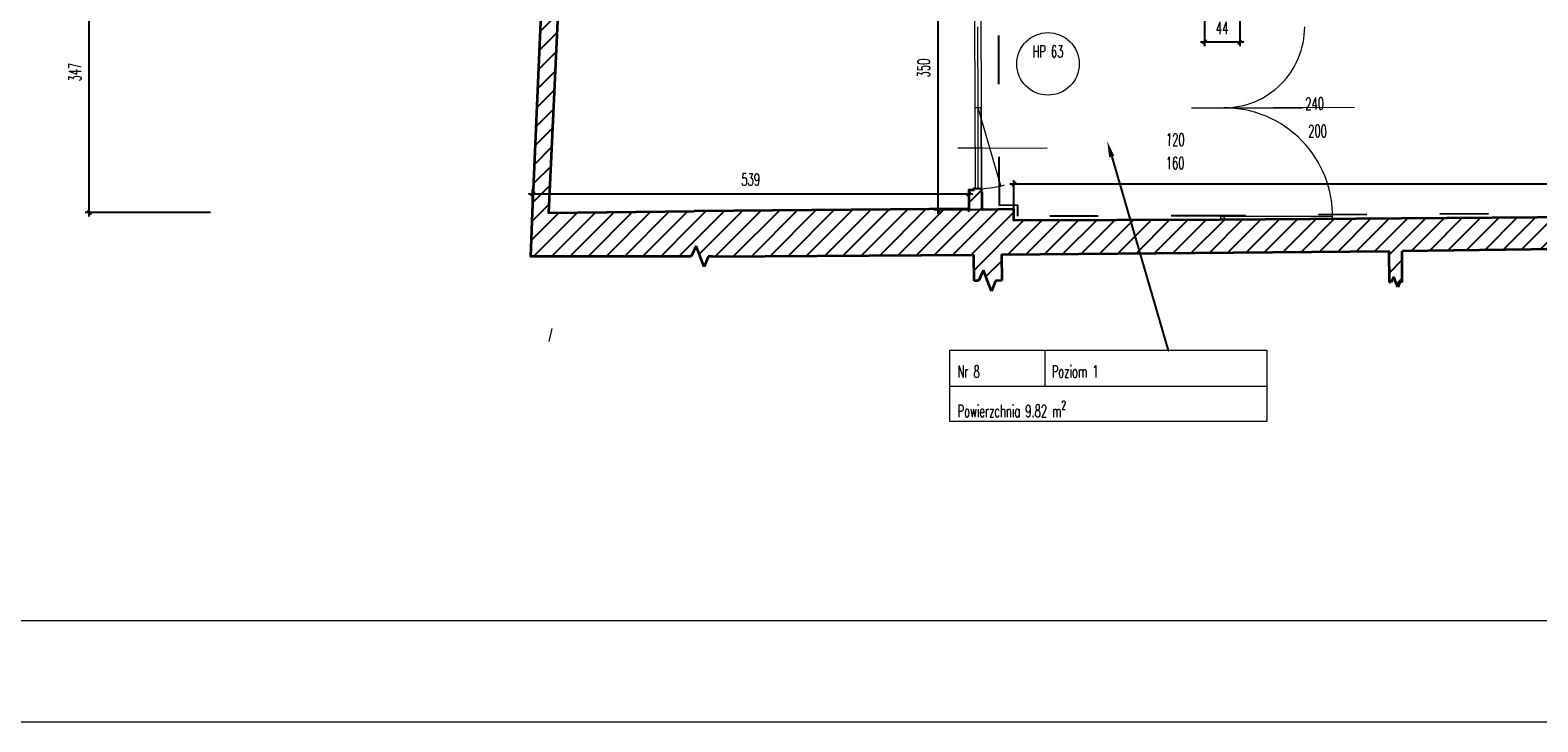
# Model space of a CAD drawing. Header units: millimetres. Extents: x 19887 to 192597, y -14203 to 39042.
# Tile 190 of 256: x 64469 to 66332, y -11810 to -10956. Entities that reach past the tile are written whole.
import ezdxf
from ezdxf import colors
from ezdxf.entities.mleader import LeaderData, LeaderLine
from ezdxf.math import Vec2, Vec3

# ---------------------------------------------------------------- set-up
doc = ezdxf.new("R2010")
doc.units = ezdxf.units.MM
doc.linetypes.add('ACAD_ISO03W100', pattern=[30, 12, -18])
doc.layers.get('Defpoints').update_dxf_attribs({"color": 4})
for name, color, linetype, lineweight in [('Basen_rzut_poziom_1_obrys', 252, 'Continuous', 35), ('Drzwi', 2, 'Continuous', 5), ('Okna', 252, 'Continuous', 5), ('Schody', 252, 'Continuous', 5), ('Tabela', 1, 'Continuous', 0)]:
    doc.layers.add(name, color=color, linetype=linetype, lineweight=lineweight)
for name, color, linetype in [('Opis', 252, 'Continuous'), ('Sufit podwieszany', 252, 'Continuous'), ('Wymiarowanie', 3, 'Continuous'), ('Wypełnienie', 252, 'Continuous')]:
    doc.layers.add(name, color=color, linetype=linetype)
doc.styles.add('ROMANS', font='romans.shx', dxfattribs={"width": 0.6})
doc.styles.get("Standard").update_dxf_attribs({"font": 'arial.ttf'})
doc.dimstyles.new('000001FB70622F18', dxfattribs={"dimtxt": 20, "dimasz": 5, "dimexe": 5, "dimexo": 1, "dimgap": 20, "dimtad": 1, "dimtoh": 1, "dimdec": 0, "dimtxsty": 'Standard', "dimblk": 'OBLIQUE', "dimcen": 0, "dimdle": 5, "dimclrd": 252, "dimclre": 252, "dimclrt": 252, "dimadec": 0, "dimazin": 0, "dimtfac": 1, "dimtdec": 0, "dimtmove": 0, "dimatfit": 3, "dimldrblk": 'OBLIQUE', "dimfxl": 150, "dimfxlon": 1, "dimlwd": 25, "dimlwe": 25, "dimarcsym": 1})
pattern_1 = [(45, (3252.028, -2175.285), (-11.22532, 11.22532), [])]

# ---------------------------------------------------------------- blocks, each defined once
blk = doc.blocks.new('_Oblique')
at = {"color": 0, "linetype": 'ByBlock', "lineweight": -2}
blk.add_line((-0.5, -0.5), (0.5, 0.5), dxfattribs=at)
blk = doc.blocks.new('*D932')
at = {"layer": 'Defpoints', "color": 0}
for p in [(-170.6, -6386.2), (1315.6, -6425.8), (-170.6, -6431)]:
    blk.add_point(p, dxfattribs=at)
at = {"layer": 'Wymiarowanie', "color": 252, "linetype": 'Continuous', "lineweight": 25}
for p, q in [((1320.6, -6386.2), (-175.6, -6386.2)), ((-170.6, -6430), (-170.6, -6381.2)), ((1315.6, -6424.8), (1315.6, -6381.2))]:
    blk.add_line(p, q, dxfattribs=at)
at = {"layer": 'Wymiarowanie', "color": 252, "linetype": 'ByBlock', "lineweight": 25, "xscale": 5, "yscale": 5, "zscale": 5, "rotation": 180}
blk.add_blockref('_Oblique', (-170.6, -6386.2), dxfattribs=at)
at = {"layer": 'Wymiarowanie', "color": 252, "linetype": 'ByBlock', "lineweight": 25, "xscale": 5, "yscale": 5, "zscale": 5}
blk.add_blockref('_Oblique', (1315.6, -6386.2), dxfattribs=at)
at = {"layer": 'Wymiarowanie', "color": 252, "insert": (572.5, -6368.7), "char_height": 15, "attachment_point": 5, "style": 'ROMANS'}
blk.add_mtext('1486', dxfattribs=at)
blk = doc.blocks.new('*D935')
at = {"layer": 'Defpoints', "color": 0}
for p in [(-211.8, -6067.9), (-264.5, -6418), (-209.7, -6418)]:
    blk.add_point(p, dxfattribs=at)
at = {"layer": 'Wymiarowanie', "color": 252, "linetype": 'Continuous', "lineweight": 25}
for p, q in [((-212.8, -6067.9), (-269.5, -6067.9)), ((-264.5, -6062.9), (-264.5, -6423)), ((-210.7, -6418), (-269.5, -6418))]:
    blk.add_line(p, q, dxfattribs=at)
at = {"layer": 'Wymiarowanie', "color": 252, "linetype": 'ByBlock', "lineweight": 25, "xscale": 5, "yscale": 5, "zscale": 5}
for p, rotation in [((-264.5, -6067.9), 90.00000000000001), ((-264.5, -6418), 270)]:
    blk.add_blockref('_Oblique', p, dxfattribs=dict(at, rotation=rotation))
at = {"layer": 'Wymiarowanie', "color": 252, "insert": (-282, -6242.9), "char_height": 15, "attachment_point": 5, "rotation": 90, "style": 'ROMANS'}
blk.add_mtext('350', dxfattribs=at)
blk = doc.blocks.new('*D958')
at = {"layer": 'Defpoints', "color": 0}
for p in [(64.9, -6172.3), (108.5, -6178.4), (64.9, -6211)]:
    blk.add_point(p, dxfattribs=at)
at = {"layer": 'Wymiarowanie', "color": 252, "linetype": 'Continuous', "lineweight": 25}
for p, q in [((64.9, -6173.3), (64.9, -6216)), ((108.5, -6179.4), (108.5, -6216)), ((113.5, -6211), (59.9, -6211))]:
    blk.add_line(p, q, dxfattribs=at)
at = {"layer": 'Wymiarowanie', "color": 252, "linetype": 'ByBlock', "lineweight": 25, "xscale": 5, "yscale": 5, "zscale": 5, "rotation": 180}
blk.add_blockref('_Oblique', (64.9, -6211), dxfattribs=at)
at = {"layer": 'Wymiarowanie', "color": 252, "linetype": 'ByBlock', "lineweight": 25, "xscale": 5, "yscale": 5, "zscale": 5}
blk.add_blockref('_Oblique', (108.5, -6211), dxfattribs=at)
at = {"layer": 'Wymiarowanie', "color": 252, "insert": (86.7, -6193.5), "char_height": 15, "attachment_point": 5, "style": 'ROMANS'}
blk.add_mtext('44', dxfattribs=at)
blk = doc.blocks.new('*D960')
at = {"layer": 'Defpoints', "color": 0}
for p in [(-226.3, -6398.1), (-765.1, -6421.3), (-226.3, -6421.3)]:
    blk.add_point(p, dxfattribs=at)
at = {"layer": 'Wymiarowanie', "color": 252, "linetype": 'Continuous', "lineweight": 25}
for p, q in [((-770.1, -6398.1), (-221.3, -6398.1)), ((-765.1, -6420.3), (-765.1, -6393.1)), ((-226.3, -6420.3), (-226.3, -6393.1))]:
    blk.add_line(p, q, dxfattribs=at)
at = {"layer": 'Wymiarowanie', "color": 252, "linetype": 'ByBlock', "lineweight": 25, "xscale": 5, "yscale": 5, "zscale": 5, "rotation": 180}
blk.add_blockref('_Oblique', (-765.1, -6398.1), dxfattribs=at)
at = {"layer": 'Wymiarowanie', "color": 252, "linetype": 'ByBlock', "lineweight": 25, "xscale": 5, "yscale": 5, "zscale": 5}
blk.add_blockref('_Oblique', (-226.3, -6398.1), dxfattribs=at)
at = {"layer": 'Wymiarowanie', "color": 252, "insert": (-495.7, -6380.6), "char_height": 15, "attachment_point": 5, "style": 'ROMANS'}
blk.add_mtext('539', dxfattribs=at)
blk = doc.blocks.new('*D959')
at = {"layer": 'Defpoints', "color": 0}
for p in [(-1313, -6074.7), (-749.9, -6074.7), (-765.1, -6421.3)]:
    blk.add_point(p, dxfattribs=at)
at = {"layer": 'Wymiarowanie', "color": 252, "linetype": 'Continuous', "lineweight": 25}
for p, q in [((-1313, -6426.3), (-1313, -6069.7)), ((-1163, -6074.7), (-1318, -6074.7)), ((-1163, -6421.3), (-1318, -6421.3))]:
    blk.add_line(p, q, dxfattribs=at)
at = {"layer": 'Wymiarowanie', "color": 252, "linetype": 'ByBlock', "lineweight": 25, "xscale": 5, "yscale": 5, "zscale": 5}
for p, rotation in [((-1313, -6074.7), 90.00000000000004), ((-1313, -6421.3), 270.0000000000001)]:
    blk.add_blockref('_Oblique', p, dxfattribs=dict(at, rotation=rotation))
at = {"layer": 'Wymiarowanie', "color": 252, "insert": (-1330.5, -6248), "char_height": 15, "attachment_point": 5, "rotation": 90, "style": 'ROMANS'}
blk.add_mtext('347', dxfattribs=at)
blk = doc.blocks.new('G$CF5E15B28')
at = {"layer": 'Wypełnienie'}
h = blk.add_hatch(dxfattribs=at)
h.set_pattern_fill('ANSI31', color=253, scale=5, angle=90)
h.set_pattern_definition(pattern_1)
h.paths.add_polyline_path([(1315.6, -6425.8), (1315.6, -6421.3), (83.7, -6430.3), (-170.6, -6431), (-170.6, -6417.4), (-209.7, -6418), (-209.7, -6396.4), (-210.8, -6396.4), (-210.8, -6392), (-220.5, -6392), (-220.5, -6393.7), (-226.3, -6393.7), (-226.3, -6417), (-554.5, -6419.4), (-565.6, -6419.5), (-574.8, -6475.5), (-569.1, -6475.5), (-563.1, -6462.5), (-558.1, -6475.5), (-553.1, -6488.5), (-548.1, -6475.5), (-543.1, -6475.5), (-219.9, -6473.5), (-219.8, -6505.6), (-214.1, -6505.6), (-208.1, -6492.6), (-203.1, -6505.6), (-198.1, -6518.6), (-193.1, -6505.6), (-185.6, -6505.2), (-185.7, -6473.2), (292.8, -6469.2), (293, -6507.3), (295.7, -6507.3), (298.7, -6500.9), (301.1, -6507.3), (303.6, -6513.6), (306, -6507.3), (309.2, -6507.1), (309.2, -6469.1), (787.3, -6462.7), (787.3, -6507.3), (789.2, -6507.3), (792.1, -6500.9), (794.6, -6507.3), (797, -6513.6), (799.5, -6507.3), (802.6, -6507.1), (802.6, -6461.9), (1315.6, -6459.9)])
h.paths.add_polyline_path([(1592, -6423.6), (1496.3, -6423.6), (1496.3, -6444.3), (1483.9, -6444.3), (1483.9, -6456), (1438.3, -6456), (1438.3, -6451.3), (1392.8, -6451.3), (1392.8, -6445.2), (1383, -6445.2), (1383, -6425.8), (1315.6, -6425.8), (1315.6, -6459.9), (1348.9, -6459.9), (1348.9, -6479.3), (1358.7, -6479.3), (1358.7, -6485.5), (1404.2, -6485.5), (1404.2, -6490.1), (1510.2, -6490.1), (1510.1, -6525.5), (1515.8, -6525.5), (1521.7, -6512.5), (1526.7, -6525.5), (1531.7, -6538.5), (1536.7, -6525.5), (1544.3, -6525.1), (1544.3, -6473), (1561.8, -6473), (1561.8, -6455.9), (1592, -6457)])
h.paths.add_polyline_path([(-724.6, -5974), (-634.7, -5772.6), (-642.5, -5762.3), (-646.6, -5753.4), (-748.5, -5969.9), (-748.5, -6044.9), (-753.7, -6157), (-765.1, -6421.3), (-745.4, -6421.7)])
h.paths.add_polyline_path([(108.9, -4624), (80.7, -4624), (81.6, -4637.3), (-190.7, -4637.9), (-190.7, -4625.2), (-247.7, -4625.2), (-247.7, -4632.7), (-384.6, -4630.4), (-381.8, -4456.7), (-409.3, -4456.7), (-408.3, -4356), (-380.3, -4356.4), (-374.8, -3966), (-403.4, -3966), (-402, -3864.7), (-374.3, -3865.4), (-368, -3433.4), (-397.8, -3433.7), (-397.3, -3383.2), (-413.3, -3383), (-413.9, -3449.9), (-384.3, -3449.6), (-390, -3849), (-417.7, -3848.3), (-419.6, -3982), (-391, -3982), (-396.1, -4340.2), (-424.1, -4339.8), (-425.4, -4472.6), (-398, -4472.7), (-400.2, -4658.2), (-400.4, -4668.2), (-400.4, -4674.2), (-240.5, -4673.1), (-240.5, -4687.8), (-232.4, -4687.8), (-232.4, -4689.7), (-212.4, -4689.7), (-212.4, -4685.8), (-210.5, -4685.8), (-210.5, -4664.4), (108.9, -4664.4)])
h = blk.add_hatch(dxfattribs=at)
h.set_pattern_fill('ANSI31', color=253, scale=5, angle=90)
h.set_pattern_definition(pattern_1)
h.paths.add_polyline_path([(-565.6, -6419.5), (-745.4, -6421.7), (-765.1, -6421.3), (-767.4, -6475.5), (-574.8, -6475.5)])
at = {"layer": 'Basen_rzut_poziom_1_obrys', "color": 253, "elevation": 0}
for points in [[(-765.1, -6421.3), (-753.7, -6157), (-748.5, -6044.9), (-748.5, -5969.9), (-646.6, -5753.4)], [(-634.7, -5772.6), (-724.6, -5974), (-745.4, -6421.7), (-745.4, -6421.7)], [(-218.3, -6392), (-220.5, -6392), (-220.5, -6393.7), (-226.3, -6393.7), (-226.3, -6417), (-565.6, -6419.5)], [(-209.7, -6396.4), (-210.8, -6396.4), (-210.8, -6392), (-210.8, -6392), (-210.8, -6392)], [(83.7, -6430.3), (-170.6, -6431), (-170.6, -6417.4), (-209.7, -6418), (-209.7, -6396.4)], [(-574.8, -6475.5), (-767.4, -6475.5), (-765.1, -6421.3)], [(-767.4, -6475.5), (-765.1, -6421.3)], [(-745.4, -6421.7), (-565.6, -6419.5)], [(1315.6, -6421.3), (83.7, -6430.3)], [(-563.1, -6462.5), (-569.1, -6475.5)], [(-558.1, -6475.5), (-563.1, -6462.5)], [(787.3, -6462.7), (309.2, -6469.1)], [(-569.1, -6475.5), (-574.8, -6475.5)], [(-553.1, -6488.5), (-558.1, -6475.5)], [(-548.1, -6475.5), (-553.1, -6488.5)], [(-543.1, -6475.5), (-548.1, -6475.5)], [(-543.1, -6475.5), (-548.1, -6475.5)], [(-543.1, -6475.5), (-219.9, -6473.5)], [(-219.8, -6505.6), (-219.9, -6473.5)], [(-185.7, -6473.2), (292.8, -6469.2), (293, -6507.3)], [(-185.7, -6473.2), (-185.6, -6505.2)], [(309.2, -6507.1), (309.2, -6469.1)], [(-208.1, -6492.6), (-214.1, -6505.6)], [(-203.1, -6505.6), (-208.1, -6492.6)], [(-214.1, -6505.6), (-219.7, -6505.6)], [(-198.1, -6518.6), (-203.1, -6505.6)], [(-193.1, -6505.6), (-198.1, -6518.6)], [(-185.6, -6505.2), (-193.1, -6505.6)], [(-185.6, -6505.2), (-193.1, -6505.6)], [(295.7, -6507.3), (293, -6507.3)], [(298.7, -6500.9), (295.7, -6507.3)], [(301.1, -6507.3), (298.7, -6500.9)], [(303.6, -6513.6), (301.1, -6507.3)], [(306, -6507.3), (303.6, -6513.6)], [(309.2, -6507.1), (306, -6507.3)], [(309.2, -6507.1), (306, -6507.3)]]:
    blk.add_lwpolyline(points, dxfattribs=at)
at = {"layer": 'Drzwi', "color": 253, "elevation": 0}
for points in [[(48.9, -6292.1), (250.2, -6291.1)], [(48.9, -6292.1), (186, -6292.1)], [(223.2, -6426.1), (89, -6426.3)]]:
    blk.add_lwpolyline(points, dxfattribs=at)
blk.add_lwpolyline([(85, -6426.3), (89, -6426.3), (89, -6430.3), (85, -6430.3)], close=True, dxfattribs=at)
at = {"layer": 'Drzwi', "color": 253}
for centre, radius, start, end in [((88.7, -6192.1, 0), 100, 269.9139, 0.0525), ((89, -6426.3, 0), 134.2, 358.7215, 90.0953)]:
    blk.add_arc(centre, radius, start, end, dxfattribs=at)
at = {"layer": 'Okna', "color": 253, "elevation": 0}
for points in [[(-219.5, -6075.1), (-218.3, -6392)], [(-212, -6075.1), (-210.8, -6392)], [(-214.9, -6292), (-215.1, -6192)], [(-210.8, -6392), (-211.2, -6292), (-218.7, -6292)], [(-214.6, -6392), (-214.9, -6292)], [(-186.8, -6388.5), (-214.9, -6292)], [(-209.7, -6342), (-239.7, -6342)], [(-209.7, -6342), (-129.5, -6341.4)]]:
    blk.add_lwpolyline(points, dxfattribs=at)
at = {"layer": 'Okna', "color": 253}
blk.add_circle((-128.4, -6237.8, 0), 38.6, dxfattribs=at)
blk.add_arc((-218.4, -6256.3, 0), 135.9, 273.2, 285.3691, dxfattribs=at)
at = {"layer": 'Opis', "color": 253, "elevation": 0}
for points in [[(-210.8, -6392), (-218.3, -6392)], [(-214.6, -6392), (-218.3, -6392)]]:
    blk.add_lwpolyline(points, dxfattribs=at)
at = {"layer": 'Schody', "color": 253}
blk.add_line((-741.6, -6564.6, 0), (-744.9, -6580.8, 0), dxfattribs=at)
at = {"layer": 'Sufit podwieszany', "color": 253, "linetype": 'ACAD_ISO03W100', "ltscale": 5, "elevation": 0}
for points in [[(-188.3, -6412.7), (-190.2, -6029.4), (-190.2, -6029.4)], [(83.7, -6425.3), (-165.6, -6426), (-165.6, -6412.3), (-188.3, -6412.7), (-188.3, -6412.7)], [(1315.6, -6416.3), (83.6, -6425.3)]]:
    blk.add_lwpolyline(points, dxfattribs=at)
at = {"layer": 'Tabela', "color": 253, "elevation": 0}
blk.add_lwpolyline([(-249.9, -6591.5), (142.1, -6591.5), (142.1, -6679.6), (-249.9, -6679.6)], close=True, dxfattribs=at)
for points in [[(-132.3, -6591.5), (-132.3, -6635.6)], [(-249.9, -6635.6), (142.1, -6635.6)]]:
    blk.add_lwpolyline(points, dxfattribs=at)
at = {"layer": 'Drzwi', "color": 253, "char_height": 15, "width": 190.296, "attachment_point": 7, "rotation": 0.6985, "style": 'ROMANS'}
for s, insert in [('240', (189.5, -6294.5, 0)), ('200', (193.1, -6328.4, 0))]:
    blk.add_mtext(s, dxfattribs=dict(at, insert=insert))
at = {"layer": 'Okna', "color": 253, "insert": (-147.6, -6215, 0), "char_height": 15, "width": 157.291, "attachment_point": 1, "style": 'ROMANS'}
blk.add_mtext('HP 63', dxfattribs=at)
at = {"layer": 'Okna', "color": 253, "char_height": 15, "width": 190.296, "attachment_point": 3, "rotation": 359.6145, "style": 'ROMANS'}
for s, insert in [('120', (40.4, -6324, 0)), ('160', (40.3, -6352.9, 0))]:
    blk.add_mtext(s, dxfattribs=dict(at, insert=insert))
at = {"layer": 'Tabela', "color": 253, "char_height": 15, "width": 61580.813, "attachment_point": 1, "style": 'ROMANS'}
for s, insert in [('Nr 8', (-240.2, -6610.2, 0)), ('Poziom 1', (-123.8, -6610.2, 0)), ('\\A1;Powierzchnia 9.82 m{\\H0.7x;\\S2^ ;}', (-240.2, -6653.9, 0))]:
    blk.add_mtext(s, dxfattribs=dict(at, insert=insert))
at = {"layer": 'Wymiarowanie', "color": 253}
for base, p1, p2, angle, override, picture, middle in [((-1313, -6074.7, 0), (-765.1, -6421.3, 0), (-749.9, -6074.7, 0), 90, {"dimtxt": 15, "dimgap": 10, "dimtxsty": 'ROMANS'}, '*D959', (-1330.5, -6248, 0)), ((-264.5, -6418, 0), (-211.8, -6067.9, 0), (-209.7, -6418, 0), 90, {"dimtxt": 15, "dimgap": 10, "dimtxsty": 'ROMANS'}, '*D935', (-282, -6242.9, 0)), ((64.9, -6211, 0), (108.5, -6178.4, 0), (64.9, -6172.3, 0), 0, {"dimtxt": 15, "dimgap": 10, "dimtxsty": 'ROMANS'}, '*D958', (86.7, -6193.5, 0)), ((-170.6, -6386.2, 0), (1315.6, -6425.8, 0), (-170.6, -6431, 0), 0, {"dimtxt": 15, "dimgap": 10, "dimtxsty": 'ROMANS', "dimtmove": 1}, '*D932', (572.5, -6368.7, 0))]:
    dim = blk.add_linear_dim(base=base, p1=p1, p2=p2, angle=angle, dimstyle='000001FB70622F18', override=override, dxfattribs=at)
    dim.commit()
    dim.dimension.update_dxf_attribs({"geometry": picture, "text_midpoint": middle})
dim = blk.add_aligned_dim(p1=(-765.1, -6421.3, 0), p2=(-226.3, -6421.3, 0), distance=23.2, dimstyle='000001FB70622F18', override={"dimtxt": 15, "dimgap": 10, "dimtxsty": 'ROMANS'}, dxfattribs=at)
dim.commit()
dim.dimension.update_dxf_attribs({"geometry": '*D960', "text_midpoint": (-495.7, -6380.6, 0)})
at = {"layer": 'Schody', "color": 253}
ml = blk.add_multileader_mtext('Standard', dxfattribs=at)
ml.set_content('', color=253)
ml.set_leader_properties()
ml.build(insert=Vec2(0, 0))
ml.multileader.update_dxf_attribs({"text_top_attachment_type": 0, "text_bottom_attachment_type": 0, "dogleg_length": 0.8, "arrow_head_size": 20})
ctx = ml.context
ctx.base_point, ctx.char_height, ctx.arrow_head_size, ctx.landing_gap_size, ctx.plane_origin, ctx.plane_x_axis, ctx.plane_y_axis = Vec3(20.7, -6591.7, 0), 0.4, 20, 0.2, Vec3(379.5, -6607.5, 0), Vec3(1, 0, 0), Vec3(0, 1, 0)
ctx.attachment_type = 2
notes = []
notes.append((ctx, [(1, (1, 1, 0), (19.9, -6591.7, 0), (1, 0, 0), 0.8, [(0, [(-55.3, -6333.2, 0)], 256, [])])]))
ctx.mtext.insert, ctx.mtext.text_direction, ctx.mtext.flow_direction = Vec3(20.9, -6591.7, 0), Vec3(1, 0, 0), 5
for ctx, leaders in notes:
    for number, flags, end, landing, length, lines in leaders:
        leader = LeaderData()
        leader.index, (leader.has_last_leader_line, leader.has_dogleg_vector, leader.attachment_direction) = number, flags
        leader.last_leader_point, leader.dogleg_vector, leader.dogleg_length = Vec3(end), Vec3(landing), length
        for number, points, colour, breaks in lines:
            line = LeaderLine()
            line.index, line.vertices, line.color, line.breaks = number, Vec3.list(points), colors.encode_raw_color(colour), breaks
            leader.lines.append(line)
        ctx.leaders.append(leader)

msp = doc.modelspace()

# ---------------------------------------------------------------- linework, layer by layer
at = {"layer": 'Tabela'}
for points in [[(62834.6, -11810.4), (73334.6, -11810.4), (73334.6, -4385.4), (62834.6, -4385.4)], [(63334.6, -11685.4), (73209.6, -11685.4), (73209.6, -4510.4), (63334.6, -4510.4)]]:
    msp.add_lwpolyline(points, close=True, dxfattribs=at)

# ---------------------------------------------------------------- block references
msp.add_blockref('G$CF5E15B28', (65854.8, -4760.2, 0))

doc.saveas('drawing.dxf')
